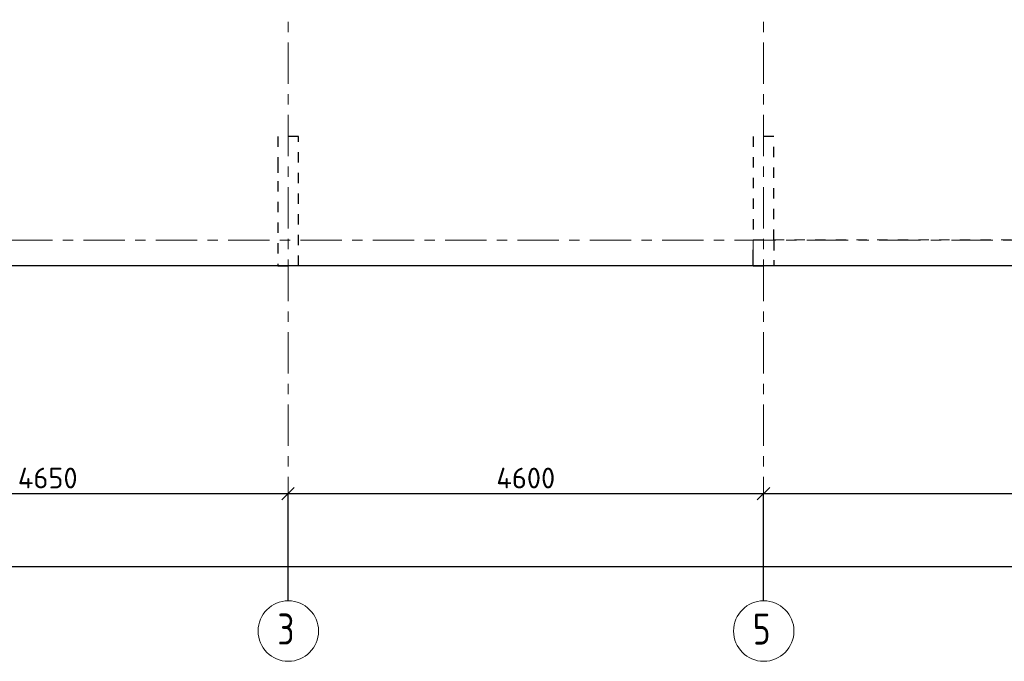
# Model space of a CAD drawing. Header units: metres. Extents: x -38 to 93, y -15 to 21.
# Tile 7 of 194: x 7 to 16, y -4 to 2. Entities that reach past the tile are written whole.
import ezdxf

# ---------------------------------------------------------------- set-up
doc = ezdxf.new("R2010")
doc.units = ezdxf.units.M
doc.header["$PDMODE"] = 65
for name, pattern in [('______11', [0.5, 0.4, -0.05, 0, -0.05]), ('______2', [0.0405, 0.03, -0.0105]), ('______3', [0.5, 0.4, -0.1]), ('______5', [1.1, 0.8, -0.1, 0.1, -0.1])]:
    doc.linetypes.add(name, pattern=pattern)
for name, color, linetype, lineweight in [('XR$2$Осевая линия (1)', 7, '______5', 13), ('XR$2$Размерная линия (1)', 7, 'Continuous', 13), ('XR$4$Балка (1)', 7, '______3', 13), ('XR$4$Перекрытие (1)', 7, 'Continuous', 35)]:
    doc.layers.add(name, color=color, linetype=linetype, lineweight=lineweight)
doc.layers.add('XR$6$Стена_ бетон несущ.', color=7, linetype='Continuous', lineweight=70, true_color=0xb4b496)
doc.styles.add('ISOCPEUR', font='txt')
doc.dimstyles.new('DIMSTYLE_3', dxfattribs={"dimtxt": 0.2, "dimasz": 0.2, "dimexe": 0, "dimexo": 0, "dimgap": 0.1, "dimtad": 2, "dimdec": 0, "dimlfac": 1000, "dimrnd": 5, "dimzin": 12, "dimdsep": 46, "dimtxsty": 'ISOCPEUR', "dimblk1": 'ALL_ML_STRICH', "dimblk2": 'ALL_ML_STRICH', "dimsah": 1, "dimcen": 0, "dimclrd": 7, "dimclre": 256, "dimclrt": 7, "dimadec": 0, "dimazin": 0, "dimtfac": 1, "dimtdec": 0, "dimtix": 1, "dimtmove": 2, "dimatfit": 3, "dimfxl": 0, "dimtzin": 0, "dimlwd": 0, "dimlwe": -3, "dimarcsym": 0})

# ---------------------------------------------------------------- blocks, each defined once
blk = doc.blocks.new('ALL_ML_STRICH')
at = {"color": 0, "linetype": 'ByBlock', "lineweight": -2}
for p, q in [((0, -0.5), (0, 0.5)), ((-1, 0), (0.5, 0)), ((-0.3, -0.3), (0.3, 0.3))]:
    blk.add_line(p, q, dxfattribs=at)
blk = doc.blocks.new('*D12')
at = {"layer": 'DEFPOINTS', "color": 7, "linetype": 'Continuous', "lineweight": 13, "transparency": 33554687}
for p in [(0.5, -3.1033), (61.6, -3.1401), (0.5, -3.1563)]:
    blk.add_point(p, dxfattribs=at)
at = {"layer": 'XR$2$Размерная линия (1)', "color": 9, "linetype": 'Continuous', "lineweight": -2, "true_color": 0xc7c7c7, "transparency": 33554687}
for p, q in [((0.5, -3.1233), (0.5, -3.1563)), ((61.6, -3.1563), (61.6, -3.1563))]:
    blk.add_line(p, q, dxfattribs=at)
at = {"layer": 'XR$2$Размерная линия (1)', "color": 7, "linetype": 'Continuous', "lineweight": -2, "transparency": 33554687}
blk.add_line((0.5, -3.1563), (61.6, -3.1563), dxfattribs=at)
at = {"layer": 'XR$2$Размерная линия (1)', "color": 7, "linetype": 'Continuous', "lineweight": 13, "transparency": 33554687, "xscale": 0.2, "yscale": 0.2, "zscale": 0.2, "rotation": 180}
blk.add_blockref('ALL_ML_STRICH', (0.5, -3.1563), dxfattribs=at)
at = {"layer": 'XR$2$Размерная линия (1)', "color": 7, "linetype": 'Continuous', "lineweight": 13, "transparency": 33554687, "xscale": 0.2, "yscale": 0.2, "zscale": 0.2}
blk.add_blockref('ALL_ML_STRICH', (61.6, -3.1563), dxfattribs=at)
at = {"layer": 'XR$2$Размерная линия (1)', "color": 7, "linetype": 'Continuous', "lineweight": 13, "transparency": 33554687, "insert": (31.1, -3.0063), "char_height": 0.2, "width": 1, "attachment_point": 5, "style": 'ISOCPEUR'}
blk.add_mtext('\\A1;{61100}', dxfattribs=at)
blk = doc.blocks.new('*D14')
at = {"layer": 'DEFPOINTS', "color": 7, "linetype": 'Continuous', "lineweight": 13, "transparency": 33554687}
for p in [(4.5, -2.452), (4.5, -3.5132), (9.15, -3.5132)]:
    blk.add_point(p, dxfattribs=at)
at = {"layer": 'XR$2$Размерная линия (1)', "color": 9, "linetype": 'Continuous', "lineweight": -2, "true_color": 0xc7c7c7, "transparency": 33554687}
for p, q in [((4.5, -3.4932), (4.5, -2.452)), ((9.15, -3.4932), (9.15, -2.452))]:
    blk.add_line(p, q, dxfattribs=at)
at = {"layer": 'XR$2$Размерная линия (1)', "color": 7, "linetype": 'Continuous', "lineweight": -2, "transparency": 33554687}
blk.add_line((4.5, -2.452), (9.15, -2.452), dxfattribs=at)
at = {"layer": 'XR$2$Размерная линия (1)', "color": 7, "linetype": 'Continuous', "lineweight": 13, "transparency": 33554687, "xscale": 0.2, "yscale": 0.2, "zscale": 0.2, "rotation": 180}
blk.add_blockref('ALL_ML_STRICH', (4.5, -2.452), dxfattribs=at)
at = {"layer": 'XR$2$Размерная линия (1)', "color": 7, "linetype": 'Continuous', "lineweight": 13, "transparency": 33554687, "xscale": 0.2, "yscale": 0.2, "zscale": 0.2}
blk.add_blockref('ALL_ML_STRICH', (9.15, -2.452), dxfattribs=at)
at = {"layer": 'XR$2$Размерная линия (1)', "color": 7, "linetype": 'Continuous', "lineweight": 13, "transparency": 33554687, "insert": (6.825, -2.302), "char_height": 0.2, "width": 0.8, "attachment_point": 5, "style": 'ISOCPEUR'}
blk.add_mtext('\\A1;{4650}', dxfattribs=at)
blk = doc.blocks.new('*D15')
at = {"layer": 'DEFPOINTS', "color": 7, "linetype": 'Continuous', "lineweight": 13, "transparency": 33554687}
for p in [(9.15, -2.452), (9.15, -3.5132), (13.75, -3.5132)]:
    blk.add_point(p, dxfattribs=at)
at = {"layer": 'XR$2$Размерная линия (1)', "color": 9, "linetype": 'Continuous', "lineweight": -2, "true_color": 0xc7c7c7, "transparency": 33554687}
for p, q in [((9.15, -3.4932), (9.15, -2.452)), ((13.75, -3.4932), (13.75, -2.452))]:
    blk.add_line(p, q, dxfattribs=at)
at = {"layer": 'XR$2$Размерная линия (1)', "color": 7, "linetype": 'Continuous', "lineweight": -2, "transparency": 33554687}
blk.add_line((9.15, -2.452), (13.75, -2.452), dxfattribs=at)
at = {"layer": 'XR$2$Размерная линия (1)', "color": 7, "linetype": 'Continuous', "lineweight": 13, "transparency": 33554687, "xscale": 0.2, "yscale": 0.2, "zscale": 0.2, "rotation": 180}
blk.add_blockref('ALL_ML_STRICH', (9.15, -2.452), dxfattribs=at)
at = {"layer": 'XR$2$Размерная линия (1)', "color": 7, "linetype": 'Continuous', "lineweight": 13, "transparency": 33554687, "xscale": 0.2, "yscale": 0.2, "zscale": 0.2}
blk.add_blockref('ALL_ML_STRICH', (13.75, -2.452), dxfattribs=at)
at = {"layer": 'XR$2$Размерная линия (1)', "color": 7, "linetype": 'Continuous', "lineweight": 13, "transparency": 33554687, "insert": (11.45, -2.302), "char_height": 0.2, "width": 0.8, "attachment_point": 5, "style": 'ISOCPEUR'}
blk.add_mtext('\\A1;{4600}', dxfattribs=at)
blk = doc.blocks.new('*D16')
at = {"layer": 'DEFPOINTS', "color": 7, "linetype": 'Continuous', "lineweight": 13, "transparency": 33554687}
for p in [(13.75, -2.452), (13.75, -3.5132), (19.45, -3.6075)]:
    blk.add_point(p, dxfattribs=at)
at = {"layer": 'XR$2$Размерная линия (1)', "color": 9, "linetype": 'Continuous', "lineweight": -2, "true_color": 0xc7c7c7, "transparency": 33554687}
for p, q in [((13.75, -3.4932), (13.75, -2.452)), ((19.45, -3.5875), (19.45, -2.452))]:
    blk.add_line(p, q, dxfattribs=at)
at = {"layer": 'XR$2$Размерная линия (1)', "color": 7, "linetype": 'Continuous', "lineweight": -2, "transparency": 33554687}
blk.add_line((13.75, -2.452), (19.45, -2.452), dxfattribs=at)
at = {"layer": 'XR$2$Размерная линия (1)', "color": 7, "linetype": 'Continuous', "lineweight": 13, "transparency": 33554687, "xscale": 0.2, "yscale": 0.2, "zscale": 0.2, "rotation": 180}
blk.add_blockref('ALL_ML_STRICH', (13.75, -2.452), dxfattribs=at)
at = {"layer": 'XR$2$Размерная линия (1)', "color": 7, "linetype": 'Continuous', "lineweight": 13, "transparency": 33554687, "xscale": 0.2, "yscale": 0.2, "zscale": 0.2}
blk.add_blockref('ALL_ML_STRICH', (19.45, -2.452), dxfattribs=at)
at = {"layer": 'XR$2$Размерная линия (1)', "color": 7, "linetype": 'Continuous', "lineweight": 13, "transparency": 33554687, "insert": (16.61, -2.302), "char_height": 0.2, "width": 0.8, "attachment_point": 5, "style": 'ISOCPEUR'}
blk.add_mtext('\\A1;{5700}', dxfattribs=at)

msp = doc.modelspace()

# ---------------------------------------------------------------- linework, layer by layer
at = {"layer": 'XR$2$Осевая линия (1)', "color": 253, "linetype": '______11', "lineweight": 13, "true_color": 0xa0a0a0, "transparency": 33554687}
for p, q in [((9.15, -3.39), (9.15, 19.78)), ((13.75, -3.39), (13.75, 8.13)), ((-2.63, 0), (62.6, 0))]:
    msp.add_line(p, q, dxfattribs=at)
at = {"layer": 'XR$2$Осевая линия (1)', "color": 7, "linetype": 'Continuous', "lineweight": 13, "transparency": 33554687}
for centre in [(9.1524, -3.7819), (13.7524, -3.7819)]:
    msp.add_circle(centre, 0.2924, dxfattribs=at)
at = {"layer": 'XR$4$Балка (1)', "color": 7, "linetype": '______2', "lineweight": 18, "transparency": 33554687}
for p, q in [((13.6501, 0.0002), (13.6501, -0.2498)), ((19.55, 0.0002), (13.6501, 0.0002))]:
    msp.add_line(p, q, dxfattribs=at)
at = {"layer": 'XR$4$Перекрытие (1)', "color": 7, "linetype": 'Continuous', "lineweight": 25, "transparency": 33554687}
for p, q in [((13.6501, -0.2498), (0.25, -0.2498)), ((13.6501, -0.2498), (13.6501, -0.2498)), ((16.1997, -0.2498), (13.6501, -0.2498))]:
    msp.add_line(p, q, dxfattribs=at)
at = {"layer": 'XR$6$Стена_ бетон несущ.', "color": 253, "linetype": '______2', "lineweight": -3, "true_color": 0xa0a0a0, "transparency": 33554687}
for p, q in [((9.25, 1), (9.05, 1)), ((9.05, 1), (9.05, 0.75)), ((9.25, 0.75), (9.25, 1)), ((13.85, 1), (13.65, 1)), ((13.65, 1), (13.65, 0)), ((13.85, 0), (13.85, 1)), ((9.05, 0.75), (9.05, 0.5702)), ((9.25, -0.25), (9.25, 0.75)), ((9.05, 0.5702), (9.05, -0.25)), ((13.65, 0), (13.6501, 0)), ((13.6501, -0.194), (13.6501, 0)), ((13.85, 0), (13.85, -0.194)), ((9.05, -0.25), (9.25, -0.25)), ((13.6501, -0.25), (13.6501, -0.194)), ((13.6501, -0.25), (13.85, -0.25)), ((13.85, -0.194), (13.85, -0.25))]:
    msp.add_line(p, q, dxfattribs=at)

# ---------------------------------------------------------------- texts
at = {"layer": 'XR$2$Осевая линия (1)', "color": 7, "linetype": 'Continuous', "lineweight": 13, "transparency": 33554687, "char_height": 0.3, "width": 0.326407, "attachment_point": 7, "style": 'ISOCPEUR'}
for s, insert in [('\\W0.78;3', (9.0474, -3.9124)), ('\\W0.78;5', (13.6474, -3.9124))]:
    msp.add_mtext(s, dxfattribs=dict(at, insert=insert))

# ---------------------------------------------------------------- dimensions: what is measured, and where the dimension line sits
at = {"layer": 'XR$2$Размерная линия (1)', "color": 7, "linetype": 'Continuous', "lineweight": 13, "transparency": 33554687}
for base, p1, p2, picture, middle in [((9.15, -2.452), (4.5, -3.4932), (9.15, -3.4932), '*D14', (6.825, -2.302)), ((13.75, -2.452), (9.15, -3.4932), (13.75, -3.4932), '*D15', (11.45, -2.302)), ((19.45, -2.452), (13.75, -3.4932), (19.45, -3.5875), '*D16', (16.61, -2.302)), ((61.6, -3.1563), (0.5, -3.1233), (61.6, -3.1563), '*D12', (31.1, -3.0063))]:
    dim = msp.add_linear_dim(base=base, p1=p1, p2=p2, dimstyle='DIMSTYLE_3', override={"dimpost": '<>', "dimclrd": 7, "dimclre": 9, "dimclrt": 7, "dimlwd": 0, "dimlwe": 65533}, dxfattribs=at)
    dim.commit()
    dim.dimension.update_dxf_attribs({"geometry": picture, "text_midpoint": middle, "dimtype": 160})

doc.saveas('drawing.dxf')
